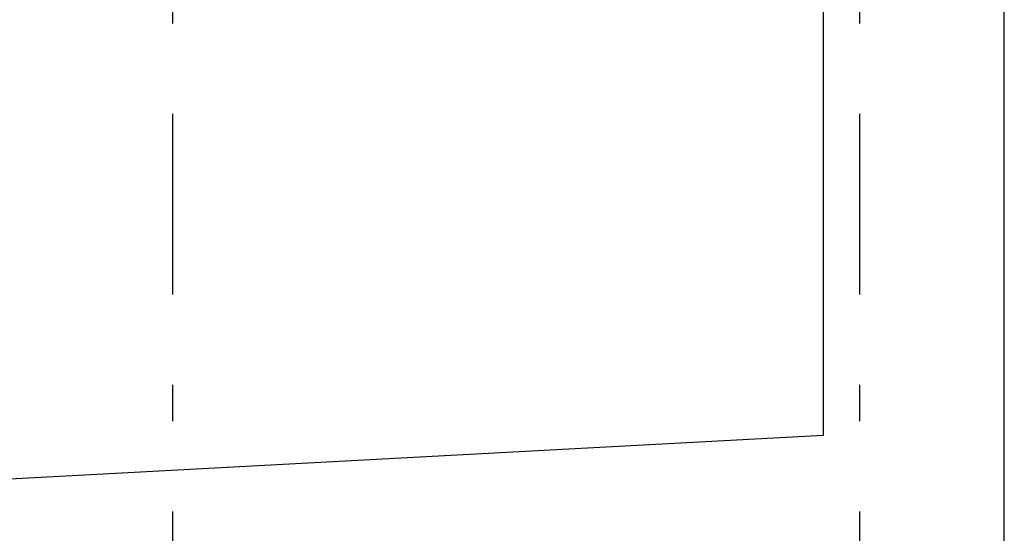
# Model space of a CAD drawing. Extents: x 2 to 87, y -108 to 11.
# Tile 101 of 210: x 47.3 to 50.03, y -90.97 to -89.55. Entities that reach past the tile are written whole.
import ezdxf

# ---------------------------------------------------------------- set-up
doc = ezdxf.new("R2010")
doc.units = 0
doc.header["$MEASUREMENT"] = 0
doc.linetypes.add('DASHDOT', pattern=[1, 0.5, -0.25, 0, -0.25])
doc.layers.add('2', color=7, linetype='CONTINUOUS')
doc.layers.add('5', color=7, linetype='CONTINUOUS')

msp = doc.modelspace()

# ---------------------------------------------------------------- linework, layer by layer
at = {"layer": '2', "color": 62, "linetype": 'Continuous'}
for p, q in [((50.0276, -91.1699), (50.0276, -9.9075)), ((49.5276, -90.6961), (49.5276, -75.4075)), ((10.6276, -92.7978), (49.5276, -90.6961))]:
    msp.add_line(p, q, dxfattribs=at)
at = {"layer": '5', "color": 7, "linetype": 'DASHDOT'}
for p, q in [((47.7276, -7.3075), (47.7276, -96.5075)), ((49.6276, -7.3075), (49.6276, -96.5075))]:
    msp.add_line(p, q, dxfattribs=at)

doc.saveas('drawing.dxf')
